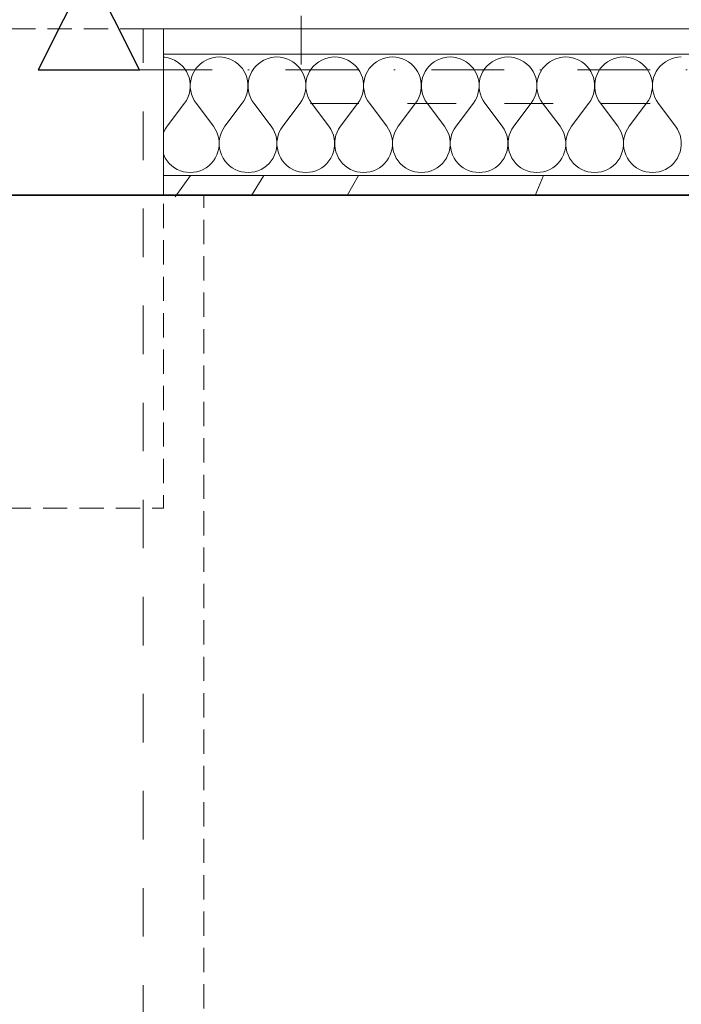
# Model space of a CAD drawing. Extents: x 180 to 4140, y 54 to 2910.
# Tile 6 of 12: x 2580 to 2743, y 2221 to 2465. Entities that reach past the tile are written whole.
import ezdxf
from ezdxf.xclip import XClip

# ---------------------------------------------------------------- set-up
doc = ezdxf.new("R2010")
doc.units = 0
doc.header["$MEASUREMENT"] = 0
doc.header["$XCLIPFRAME"] = 0
for name, pattern in [('Kropki i Kreski', [72, 36, -18, 0, -18]), ('Przerywana', [48, 24, -24]), ('Przerywana gęsta', [18, 12, -6])]:
    doc.linetypes.add(name, pattern=pattern)
for name, color, linetype in [('320-W Umeblowanie', 7, 'Continuous'), ('370-W Ściany projektowane', 7, 'Continuous'), ('460-K Stropy', 7, 'Continuous'), ('820-G Rysunki Obrazki', 7, 'Continuous'), ('850-G Znaczniki przekrój', 7, 'Continuous')]:
    doc.layers.add(name, color=color, linetype=linetype)

# ---------------------------------------------------------------- blocks, each defined once
blk = doc.blocks.new('*X2')
at = {"layer": '370-W Ściany projektowane', "color": 94, "linetype": 'Continuous', "lineweight": 0, "ltscale": 0.5}
for p, q in [((2615.68, 2455.4), (2615.38, 2455.41)), ((2616.49, 2455.25), (2615.68, 2455.4)), ((2617.29, 2455.01), (2616.49, 2455.25)), ((2618.06, 2454.68), (2617.29, 2455.01)), ((2618.78, 2454.26), (2618.06, 2454.68)), ((2619.44, 2453.77), (2618.78, 2454.26)), ((2625.2, 2454.26), (2624.53, 2453.77)), ((2625.92, 2454.68), (2625.2, 2454.26)), ((2626.68, 2455.01), (2625.92, 2454.68)), ((2627.48, 2455.25), (2626.68, 2455.01)), ((2628.3, 2455.4), (2627.48, 2455.25)), ((2629.13, 2455.44), (2628.3, 2455.4)), ((2629.96, 2455.4), (2629.13, 2455.44)), ((2630.78, 2455.25), (2629.96, 2455.4)), ((2631.58, 2455.01), (2630.78, 2455.25)), ((2632.34, 2454.68), (2631.58, 2455.01)), ((2633.06, 2454.26), (2632.34, 2454.68)), ((2633.73, 2453.77), (2633.06, 2454.26)), ((2639.49, 2454.26), (2638.82, 2453.77)), ((2640.21, 2454.68), (2639.49, 2454.26)), ((2640.97, 2455.01), (2640.21, 2454.68)), ((2641.77, 2455.25), (2640.97, 2455.01)), ((2642.59, 2455.4), (2641.77, 2455.25)), ((2643.42, 2455.44), (2642.59, 2455.4)), ((2644.25, 2455.4), (2643.42, 2455.44)), ((2645.07, 2455.25), (2644.25, 2455.4)), ((2645.86, 2455.01), (2645.07, 2455.25)), ((2646.63, 2454.68), (2645.86, 2455.01)), ((2647.35, 2454.26), (2646.63, 2454.68)), ((2648.01, 2453.77), (2647.35, 2454.26)), ((2653.77, 2454.26), (2653.1, 2453.77)), ((2654.49, 2454.68), (2653.77, 2454.26)), ((2655.26, 2455.01), (2654.49, 2454.68)), ((2656.05, 2455.25), (2655.26, 2455.01)), ((2656.87, 2455.4), (2656.05, 2455.25)), ((2657.7, 2455.44), (2656.87, 2455.4)), ((2658.53, 2455.4), (2657.7, 2455.44)), ((2659.35, 2455.25), (2658.53, 2455.4)), ((2660.15, 2455.01), (2659.35, 2455.25)), ((2660.91, 2454.68), (2660.15, 2455.01)), ((2661.63, 2454.26), (2660.91, 2454.68)), ((2662.3, 2453.77), (2661.63, 2454.26)), ((2668.06, 2454.26), (2667.39, 2453.77)), ((2668.78, 2454.68), (2668.06, 2454.26)), ((2669.54, 2455.01), (2668.78, 2454.68)), ((2670.34, 2455.25), (2669.54, 2455.01)), ((2671.16, 2455.4), (2670.34, 2455.25)), ((2671.99, 2455.44), (2671.16, 2455.4)), ((2672.82, 2455.4), (2671.99, 2455.44)), ((2673.64, 2455.25), (2672.82, 2455.4)), ((2674.43, 2455.01), (2673.64, 2455.25)), ((2675.2, 2454.68), (2674.43, 2455.01)), ((2675.92, 2454.26), (2675.2, 2454.68)), ((2676.59, 2453.77), (2675.92, 2454.26)), ((2682.34, 2454.26), (2681.68, 2453.77)), ((2683.06, 2454.68), (2682.34, 2454.26)), ((2683.83, 2455.01), (2683.06, 2454.68)), ((2684.62, 2455.25), (2683.83, 2455.01)), ((2685.44, 2455.4), (2684.62, 2455.25)), ((2686.27, 2455.44), (2685.44, 2455.4)), ((2687.1, 2455.4), (2686.27, 2455.44)), ((2687.92, 2455.25), (2687.1, 2455.4)), ((2688.72, 2455.01), (2687.92, 2455.25)), ((2689.48, 2454.68), (2688.72, 2455.01)), ((2690.2, 2454.26), (2689.48, 2454.68)), ((2690.87, 2453.77), (2690.2, 2454.26)), ((2696.63, 2454.26), (2695.96, 2453.77)), ((2697.35, 2454.68), (2696.63, 2454.26)), ((2698.11, 2455.01), (2697.35, 2454.68)), ((2698.91, 2455.25), (2698.11, 2455.01)), ((2699.73, 2455.4), (2698.91, 2455.25)), ((2700.56, 2455.44), (2699.73, 2455.4)), ((2701.39, 2455.4), (2700.56, 2455.44)), ((2702.21, 2455.25), (2701.39, 2455.4)), ((2703.01, 2455.01), (2702.21, 2455.25)), ((2703.77, 2454.68), (2703.01, 2455.01)), ((2704.49, 2454.26), (2703.77, 2454.68)), ((2705.16, 2453.77), (2704.49, 2454.26)), ((2710.91, 2454.26), (2710.25, 2453.77)), ((2711.63, 2454.68), (2710.91, 2454.26)), ((2712.4, 2455.01), (2711.63, 2454.68)), ((2713.19, 2455.25), (2712.4, 2455.01)), ((2714.01, 2455.4), (2713.19, 2455.25)), ((2714.84, 2455.44), (2714.01, 2455.4)), ((2715.68, 2455.4), (2714.84, 2455.44)), ((2716.49, 2455.25), (2715.68, 2455.4)), ((2717.29, 2455.01), (2716.49, 2455.25)), ((2718.06, 2454.68), (2717.29, 2455.01)), ((2718.78, 2454.26), (2718.06, 2454.68)), ((2719.44, 2453.77), (2718.78, 2454.26)), ((2725.2, 2454.26), (2724.53, 2453.77)), ((2725.92, 2454.68), (2725.2, 2454.26)), ((2726.68, 2455.01), (2725.92, 2454.68)), ((2727.48, 2455.25), (2726.68, 2455.01)), ((2728.3, 2455.4), (2727.48, 2455.25)), ((2729.13, 2455.44), (2728.3, 2455.4)), ((2729.96, 2455.4), (2729.13, 2455.44)), ((2730.78, 2455.25), (2729.96, 2455.4)), ((2731.58, 2455.01), (2730.78, 2455.25)), ((2732.34, 2454.68), (2731.58, 2455.01)), ((2733.06, 2454.26), (2732.34, 2454.68)), ((2733.73, 2453.77), (2733.06, 2454.26)), ((2739.49, 2454.26), (2738.82, 2453.77)), ((2740.21, 2454.68), (2739.49, 2454.26)), ((2740.97, 2455.01), (2740.21, 2454.68)), ((2741.77, 2455.25), (2740.97, 2455.01)), ((2742.59, 2455.4), (2741.77, 2455.25)), ((2743.42, 2455.44), (2742.59, 2455.4)), ((2620.05, 2453.2), (2619.44, 2453.77)), ((2620.58, 2452.56), (2620.05, 2453.2)), ((2621.04, 2451.86), (2620.58, 2452.56)), ((2621.41, 2451.12), (2621.04, 2451.86)), ((2622.94, 2451.86), (2622.57, 2451.12)), ((2623.39, 2452.56), (2622.94, 2451.86)), ((2623.93, 2453.2), (2623.39, 2452.56)), ((2624.53, 2453.77), (2623.93, 2453.2)), ((2634.33, 2453.2), (2633.73, 2453.77)), ((2634.87, 2452.56), (2634.33, 2453.2)), ((2635.32, 2451.86), (2634.87, 2452.56)), ((2635.69, 2451.12), (2635.32, 2451.86)), ((2637.22, 2451.86), (2636.85, 2451.12)), ((2637.68, 2452.56), (2637.22, 2451.86)), ((2638.21, 2453.2), (2637.68, 2452.56)), ((2638.82, 2453.77), (2638.21, 2453.2)), ((2648.62, 2453.2), (2648.01, 2453.77)), ((2649.15, 2452.56), (2648.62, 2453.2)), ((2649.61, 2451.86), (2649.15, 2452.56)), ((2649.98, 2451.12), (2649.61, 2451.86)), ((2651.51, 2451.86), (2651.14, 2451.12)), ((2651.97, 2452.56), (2651.51, 2451.86)), ((2652.5, 2453.2), (2651.97, 2452.56)), ((2653.1, 2453.77), (2652.5, 2453.2)), ((2662.9, 2453.2), (2662.3, 2453.77)), ((2663.44, 2452.56), (2662.9, 2453.2)), ((2663.89, 2451.86), (2663.44, 2452.56)), ((2664.27, 2451.12), (2663.89, 2451.86)), ((2665.8, 2451.86), (2665.42, 2451.12)), ((2666.25, 2452.56), (2665.8, 2451.86)), ((2666.79, 2453.2), (2666.25, 2452.56)), ((2667.39, 2453.77), (2666.79, 2453.2)), ((2677.19, 2453.2), (2676.59, 2453.77)), ((2677.72, 2452.56), (2677.19, 2453.2)), ((2678.18, 2451.86), (2677.72, 2452.56)), ((2678.55, 2451.12), (2678.18, 2451.86)), ((2680.08, 2451.86), (2679.71, 2451.12)), ((2680.54, 2452.56), (2680.08, 2451.86)), ((2681.07, 2453.2), (2680.54, 2452.56)), ((2681.68, 2453.77), (2681.07, 2453.2)), ((2691.48, 2453.2), (2690.87, 2453.77)), ((2692.01, 2452.56), (2691.48, 2453.2)), ((2692.47, 2451.86), (2692.01, 2452.56)), ((2692.84, 2451.12), (2692.47, 2451.86)), ((2694.37, 2451.86), (2694, 2451.12)), ((2694.82, 2452.56), (2694.37, 2451.86)), ((2695.36, 2453.2), (2694.82, 2452.56)), ((2695.96, 2453.77), (2695.36, 2453.2)), ((2705.76, 2453.2), (2705.16, 2453.77)), ((2706.29, 2452.56), (2705.76, 2453.2)), ((2706.75, 2451.86), (2706.29, 2452.56)), ((2707.12, 2451.12), (2706.75, 2451.86)), ((2708.65, 2451.86), (2708.28, 2451.12)), ((2709.11, 2452.56), (2708.65, 2451.86)), ((2709.64, 2453.2), (2709.11, 2452.56)), ((2710.25, 2453.77), (2709.64, 2453.2)), ((2720.05, 2453.2), (2719.44, 2453.77)), ((2720.58, 2452.56), (2720.05, 2453.2)), ((2721.04, 2451.86), (2720.58, 2452.56)), ((2721.41, 2451.12), (2721.04, 2451.86)), ((2722.94, 2451.86), (2722.57, 2451.12)), ((2723.39, 2452.56), (2722.94, 2451.86)), ((2723.93, 2453.2), (2723.39, 2452.56)), ((2724.53, 2453.77), (2723.93, 2453.2)), ((2734.33, 2453.2), (2733.73, 2453.77)), ((2734.87, 2452.56), (2734.33, 2453.2)), ((2735.32, 2451.86), (2734.87, 2452.56)), ((2735.69, 2451.12), (2735.32, 2451.86)), ((2737.22, 2451.86), (2736.85, 2451.12)), ((2737.68, 2452.56), (2737.22, 2451.86)), ((2738.21, 2453.2), (2737.68, 2452.56)), ((2738.82, 2453.77), (2738.21, 2453.2)), ((2621.69, 2450.34), (2621.41, 2451.12)), ((2621.88, 2449.53), (2621.69, 2450.34)), ((2621.98, 2448.7), (2621.88, 2449.53)), ((2622.09, 2449.53), (2622, 2448.7)), ((2622.28, 2450.34), (2622.09, 2449.53)), ((2622.57, 2451.12), (2622.28, 2450.34)), ((2635.98, 2450.34), (2635.69, 2451.12)), ((2636.17, 2449.53), (2635.98, 2450.34)), ((2636.26, 2448.7), (2636.17, 2449.53)), ((2636.38, 2449.53), (2636.28, 2448.7)), ((2636.57, 2450.34), (2636.38, 2449.53)), ((2636.85, 2451.12), (2636.57, 2450.34)), ((2650.26, 2450.34), (2649.98, 2451.12)), ((2650.45, 2449.53), (2650.26, 2450.34)), ((2650.55, 2448.7), (2650.45, 2449.53)), ((2650.66, 2449.53), (2650.57, 2448.7)), ((2650.85, 2450.34), (2650.66, 2449.53)), ((2651.14, 2451.12), (2650.85, 2450.34)), ((2664.55, 2450.34), (2664.27, 2451.12)), ((2664.74, 2449.53), (2664.55, 2450.34)), ((2664.83, 2448.7), (2664.74, 2449.53)), ((2664.95, 2449.53), (2664.86, 2448.7)), ((2665.14, 2450.34), (2664.95, 2449.53)), ((2665.42, 2451.12), (2665.14, 2450.34)), ((2678.83, 2450.34), (2678.55, 2451.12)), ((2679.02, 2449.53), (2678.83, 2450.34)), ((2679.12, 2448.7), (2679.02, 2449.53)), ((2679.24, 2449.53), (2679.14, 2448.7)), ((2679.43, 2450.34), (2679.24, 2449.53)), ((2679.71, 2451.12), (2679.43, 2450.34)), ((2693.12, 2450.34), (2692.84, 2451.12)), ((2693.31, 2449.53), (2693.12, 2450.34)), ((2693.41, 2448.7), (2693.31, 2449.53)), ((2693.52, 2449.53), (2693.43, 2448.7)), ((2693.71, 2450.34), (2693.52, 2449.53)), ((2694, 2451.12), (2693.71, 2450.34)), ((2707.41, 2450.34), (2707.12, 2451.12)), ((2707.6, 2449.53), (2707.41, 2450.34)), ((2707.69, 2448.7), (2707.6, 2449.53)), ((2707.81, 2449.53), (2707.71, 2448.7)), ((2708, 2450.34), (2707.81, 2449.53)), ((2708.28, 2451.12), (2708, 2450.34)), ((2721.69, 2450.34), (2721.41, 2451.12)), ((2721.88, 2449.53), (2721.69, 2450.34)), ((2721.98, 2448.7), (2721.88, 2449.53)), ((2722.09, 2449.53), (2722, 2448.7)), ((2722.28, 2450.34), (2722.09, 2449.53)), ((2722.57, 2451.12), (2722.28, 2450.34)), ((2735.98, 2450.34), (2735.69, 2451.12)), ((2736.17, 2449.53), (2735.98, 2450.34)), ((2736.26, 2448.7), (2736.17, 2449.53)), ((2736.38, 2449.53), (2736.28, 2448.7)), ((2736.57, 2450.34), (2736.38, 2449.53)), ((2736.85, 2451.12), (2736.57, 2450.34)), ((2621.68, 2446.23), (2621.88, 2447.04)), ((2621.88, 2447.04), (2621.97, 2447.87)), ((2621.97, 2447.87), (2621.98, 2448.7)), ((2622, 2448.7), (2622, 2447.87)), ((2622, 2447.87), (2622.1, 2447.04)), ((2622.1, 2447.04), (2622.29, 2446.23)), ((2635.97, 2446.23), (2636.16, 2447.04)), ((2636.16, 2447.04), (2636.26, 2447.87)), ((2636.26, 2447.87), (2636.26, 2448.7)), ((2636.28, 2448.7), (2636.29, 2447.87)), ((2636.29, 2447.87), (2636.39, 2447.04)), ((2636.39, 2447.04), (2636.58, 2446.23)), ((2650.25, 2446.23), (2650.45, 2447.04)), ((2650.45, 2447.04), (2650.55, 2447.87)), ((2650.55, 2447.87), (2650.55, 2448.7)), ((2650.57, 2448.7), (2650.57, 2447.87)), ((2650.57, 2447.87), (2650.67, 2447.04)), ((2650.67, 2447.04), (2650.87, 2446.23)), ((2664.54, 2446.23), (2664.73, 2447.04)), ((2664.73, 2447.04), (2664.83, 2447.87)), ((2664.83, 2447.87), (2664.83, 2448.7)), ((2664.86, 2448.7), (2664.86, 2447.87)), ((2664.86, 2447.87), (2664.96, 2447.04)), ((2664.96, 2447.04), (2665.15, 2446.23)), ((2678.82, 2446.23), (2679.02, 2447.04)), ((2679.02, 2447.04), (2679.12, 2447.87)), ((2679.12, 2447.87), (2679.12, 2448.7)), ((2679.14, 2448.7), (2679.14, 2447.87)), ((2679.14, 2447.87), (2679.24, 2447.04)), ((2679.24, 2447.04), (2679.44, 2446.23)), ((2693.11, 2446.23), (2693.3, 2447.04)), ((2693.3, 2447.04), (2693.4, 2447.87)), ((2693.4, 2447.87), (2693.41, 2448.7)), ((2693.43, 2448.7), (2693.43, 2447.87)), ((2693.43, 2447.87), (2693.53, 2447.04)), ((2693.53, 2447.04), (2693.72, 2446.23)), ((2707.4, 2446.23), (2707.59, 2447.04)), ((2707.59, 2447.04), (2707.69, 2447.87)), ((2707.69, 2447.87), (2707.69, 2448.7)), ((2707.71, 2448.7), (2707.72, 2447.87)), ((2707.72, 2447.87), (2707.81, 2447.04)), ((2707.81, 2447.04), (2708.01, 2446.23)), ((2721.68, 2446.23), (2721.88, 2447.04)), ((2721.88, 2447.04), (2721.97, 2447.87)), ((2721.97, 2447.87), (2721.98, 2448.7)), ((2722, 2448.7), (2722, 2447.87)), ((2722, 2447.87), (2722.1, 2447.04)), ((2722.1, 2447.04), (2722.29, 2446.23)), ((2735.97, 2446.23), (2736.16, 2447.04)), ((2736.16, 2447.04), (2736.26, 2447.87)), ((2736.26, 2447.87), (2736.26, 2448.7)), ((2736.28, 2448.7), (2736.29, 2447.87)), ((2736.29, 2447.87), (2736.39, 2447.04)), ((2736.39, 2447.04), (2736.58, 2446.23)), ((2620.56, 2444.02), (2621.02, 2444.71)), ((2621.02, 2444.71), (2621.39, 2445.45)), ((2621.39, 2445.45), (2621.68, 2446.23)), ((2622.29, 2446.23), (2622.58, 2445.45)), ((2622.58, 2445.45), (2622.96, 2444.71)), ((2622.96, 2444.71), (2623.42, 2444.02)), ((2634.84, 2444.02), (2635.3, 2444.71)), ((2635.3, 2444.71), (2635.68, 2445.45)), ((2635.68, 2445.45), (2635.97, 2446.23)), ((2636.58, 2446.23), (2636.87, 2445.45)), ((2636.87, 2445.45), (2637.24, 2444.71)), ((2637.24, 2444.71), (2637.7, 2444.02)), ((2649.13, 2444.02), (2649.59, 2444.71)), ((2649.59, 2444.71), (2649.97, 2445.45)), ((2649.97, 2445.45), (2650.25, 2446.23)), ((2650.87, 2446.23), (2651.15, 2445.45)), ((2651.15, 2445.45), (2651.53, 2444.71)), ((2651.53, 2444.71), (2651.99, 2444.02)), ((2663.42, 2444.02), (2663.88, 2444.71)), ((2663.88, 2444.71), (2664.25, 2445.45)), ((2664.25, 2445.45), (2664.54, 2446.23)), ((2665.15, 2446.23), (2665.44, 2445.45)), ((2665.44, 2445.45), (2665.81, 2444.71)), ((2665.81, 2444.71), (2666.27, 2444.02)), ((2677.7, 2444.02), (2678.16, 2444.71)), ((2678.16, 2444.71), (2678.54, 2445.45)), ((2678.54, 2445.45), (2678.82, 2446.23)), ((2679.44, 2446.23), (2679.72, 2445.45)), ((2679.72, 2445.45), (2680.1, 2444.71)), ((2680.1, 2444.71), (2680.56, 2444.02)), ((2691.99, 2444.02), (2692.45, 2444.71)), ((2692.45, 2444.71), (2692.82, 2445.45)), ((2692.82, 2445.45), (2693.11, 2446.23)), ((2693.72, 2446.23), (2694.01, 2445.45)), ((2694.01, 2445.45), (2694.39, 2444.71)), ((2694.39, 2444.71), (2694.84, 2444.02)), ((2706.27, 2444.02), (2706.73, 2444.71)), ((2706.73, 2444.71), (2707.11, 2445.45)), ((2707.11, 2445.45), (2707.4, 2446.23)), ((2708.01, 2446.23), (2708.3, 2445.45)), ((2708.3, 2445.45), (2708.67, 2444.71)), ((2708.67, 2444.71), (2709.13, 2444.02)), ((2720.56, 2444.02), (2721.02, 2444.71)), ((2721.02, 2444.71), (2721.39, 2445.45)), ((2721.39, 2445.45), (2721.68, 2446.23)), ((2722.29, 2446.23), (2722.58, 2445.45)), ((2722.58, 2445.45), (2722.96, 2444.71)), ((2722.96, 2444.71), (2723.42, 2444.02)), ((2734.84, 2444.02), (2735.3, 2444.71)), ((2735.3, 2444.71), (2735.68, 2445.45)), ((2735.68, 2445.45), (2735.97, 2446.23)), ((2736.58, 2446.23), (2736.87, 2445.45)), ((2736.87, 2445.45), (2737.24, 2444.71)), ((2737.24, 2444.71), (2737.7, 2444.02)), ((2616.27, 2438.3), (2620.56, 2444.02)), ((2627.7, 2438.3), (2623.42, 2444.02)), ((2630.56, 2438.3), (2634.84, 2444.02)), ((2641.99, 2438.3), (2637.7, 2444.02)), ((2644.84, 2438.3), (2649.13, 2444.02)), ((2656.27, 2438.3), (2651.99, 2444.02)), ((2659.13, 2438.3), (2663.42, 2444.02)), ((2670.56, 2438.3), (2666.27, 2444.02)), ((2673.42, 2438.3), (2677.7, 2444.02)), ((2684.84, 2438.3), (2680.56, 2444.02)), ((2687.7, 2438.3), (2691.99, 2444.02)), ((2699.13, 2438.3), (2694.84, 2444.02)), ((2701.99, 2438.3), (2706.27, 2444.02)), ((2713.42, 2438.3), (2709.13, 2444.02)), ((2716.27, 2438.3), (2720.56, 2444.02)), ((2727.7, 2438.3), (2723.42, 2444.02)), ((2730.56, 2438.3), (2734.84, 2444.02)), ((2741.99, 2438.3), (2737.7, 2444.02)), ((2615.44, 2436.87), (2615.38, 2436.71)), ((2615.81, 2437.61), (2615.44, 2436.87)), ((2616.27, 2438.3), (2615.81, 2437.61)), ((2628.16, 2437.61), (2627.7, 2438.3)), ((2628.54, 2436.87), (2628.16, 2437.61)), ((2628.82, 2436.08), (2628.54, 2436.87)), ((2629.72, 2436.87), (2629.44, 2436.08)), ((2630.1, 2437.61), (2629.72, 2436.87)), ((2630.56, 2438.3), (2630.1, 2437.61)), ((2642.45, 2437.61), (2641.99, 2438.3)), ((2642.82, 2436.87), (2642.45, 2437.61)), ((2643.11, 2436.08), (2642.82, 2436.87)), ((2644.01, 2436.87), (2643.72, 2436.08)), ((2644.39, 2437.61), (2644.01, 2436.87)), ((2644.84, 2438.3), (2644.39, 2437.61)), ((2656.73, 2437.61), (2656.27, 2438.3)), ((2657.11, 2436.87), (2656.73, 2437.61)), ((2657.4, 2436.08), (2657.11, 2436.87)), ((2658.3, 2436.87), (2658.01, 2436.08)), ((2658.67, 2437.61), (2658.3, 2436.87)), ((2659.13, 2438.3), (2658.67, 2437.61)), ((2671.02, 2437.61), (2670.56, 2438.3)), ((2671.39, 2436.87), (2671.02, 2437.61)), ((2671.68, 2436.08), (2671.39, 2436.87)), ((2672.58, 2436.87), (2672.29, 2436.08)), ((2672.96, 2437.61), (2672.58, 2436.87)), ((2673.42, 2438.3), (2672.96, 2437.61)), ((2685.3, 2437.61), (2684.84, 2438.3)), ((2685.68, 2436.87), (2685.3, 2437.61)), ((2685.97, 2436.08), (2685.68, 2436.87)), ((2686.87, 2436.87), (2686.58, 2436.08)), ((2687.24, 2437.61), (2686.87, 2436.87)), ((2687.7, 2438.3), (2687.24, 2437.61)), ((2699.59, 2437.61), (2699.13, 2438.3)), ((2699.97, 2436.87), (2699.59, 2437.61)), ((2700.25, 2436.08), (2699.97, 2436.87)), ((2701.15, 2436.87), (2700.87, 2436.08)), ((2701.53, 2437.61), (2701.15, 2436.87)), ((2701.99, 2438.3), (2701.53, 2437.61)), ((2713.88, 2437.61), (2713.42, 2438.3)), ((2714.25, 2436.87), (2713.88, 2437.61)), ((2714.54, 2436.08), (2714.25, 2436.87)), ((2715.44, 2436.87), (2715.15, 2436.08)), ((2715.81, 2437.61), (2715.44, 2436.87)), ((2716.27, 2438.3), (2715.81, 2437.61)), ((2728.16, 2437.61), (2727.7, 2438.3)), ((2728.54, 2436.87), (2728.16, 2437.61)), ((2728.82, 2436.08), (2728.54, 2436.87)), ((2729.72, 2436.87), (2729.44, 2436.08)), ((2730.1, 2437.61), (2729.72, 2436.87)), ((2730.56, 2438.3), (2730.1, 2437.61)), ((2742.45, 2437.61), (2741.99, 2438.3)), ((2742.82, 2436.87), (2742.45, 2437.61)), ((2743.11, 2436.08), (2742.82, 2436.87)), ((2629.02, 2435.28), (2628.82, 2436.08)), ((2629.12, 2434.45), (2629.02, 2435.28)), ((2629.12, 2433.62), (2629.12, 2434.45)), ((2629.24, 2435.28), (2629.14, 2434.45)), ((2629.14, 2434.45), (2629.14, 2433.62)), ((2629.44, 2436.08), (2629.24, 2435.28)), ((2643.3, 2435.28), (2643.11, 2436.08)), ((2643.4, 2434.45), (2643.3, 2435.28)), ((2643.41, 2433.62), (2643.4, 2434.45)), ((2643.53, 2435.28), (2643.43, 2434.45)), ((2643.43, 2434.45), (2643.43, 2433.62)), ((2643.72, 2436.08), (2643.53, 2435.28)), ((2657.59, 2435.28), (2657.4, 2436.08)), ((2657.69, 2434.45), (2657.59, 2435.28)), ((2657.69, 2433.62), (2657.69, 2434.45)), ((2657.72, 2434.45), (2657.71, 2433.62)), ((2657.81, 2435.28), (2657.72, 2434.45)), ((2658.01, 2436.08), (2657.81, 2435.28)), ((2671.88, 2435.28), (2671.68, 2436.08)), ((2671.97, 2434.45), (2671.88, 2435.28)), ((2671.98, 2433.62), (2671.97, 2434.45)), ((2672.1, 2435.28), (2672, 2434.45)), ((2672, 2434.45), (2672, 2433.62)), ((2672.29, 2436.08), (2672.1, 2435.28)), ((2686.16, 2435.28), (2685.97, 2436.08)), ((2686.26, 2434.45), (2686.16, 2435.28)), ((2686.26, 2433.62), (2686.26, 2434.45)), ((2686.29, 2434.45), (2686.28, 2433.62)), ((2686.39, 2435.28), (2686.29, 2434.45)), ((2686.58, 2436.08), (2686.39, 2435.28)), ((2700.45, 2435.28), (2700.25, 2436.08)), ((2700.55, 2434.45), (2700.45, 2435.28)), ((2700.55, 2433.62), (2700.55, 2434.45)), ((2700.67, 2435.28), (2700.57, 2434.45)), ((2700.57, 2434.45), (2700.57, 2433.62)), ((2700.87, 2436.08), (2700.67, 2435.28)), ((2714.73, 2435.28), (2714.54, 2436.08)), ((2714.83, 2434.45), (2714.73, 2435.28)), ((2714.83, 2433.62), (2714.83, 2434.45)), ((2714.96, 2435.28), (2714.86, 2434.45)), ((2714.86, 2434.45), (2714.86, 2433.62)), ((2715.15, 2436.08), (2714.96, 2435.28)), ((2729.02, 2435.28), (2728.82, 2436.08)), ((2729.12, 2434.45), (2729.02, 2435.28)), ((2729.12, 2433.62), (2729.12, 2434.45)), ((2729.24, 2435.28), (2729.14, 2434.45)), ((2729.14, 2434.45), (2729.14, 2433.62)), ((2729.44, 2436.08), (2729.24, 2435.28)), ((2743.3, 2435.28), (2743.11, 2436.08)), ((2743.4, 2434.45), (2743.3, 2435.28)), ((2743.41, 2433.62), (2743.4, 2434.45)), ((2628.55, 2431.2), (2628.83, 2431.98)), ((2628.83, 2431.98), (2629.02, 2432.79)), ((2629.02, 2432.79), (2629.12, 2433.62)), ((2629.14, 2433.62), (2629.24, 2432.79)), ((2629.24, 2432.79), (2629.43, 2431.98)), ((2629.43, 2431.98), (2629.71, 2431.2)), ((2642.84, 2431.2), (2643.12, 2431.98)), ((2643.12, 2431.98), (2643.31, 2432.79)), ((2643.31, 2432.79), (2643.41, 2433.62)), ((2643.43, 2433.62), (2643.52, 2432.79)), ((2643.52, 2432.79), (2643.71, 2431.98)), ((2643.71, 2431.98), (2644, 2431.2)), ((2657.12, 2431.2), (2657.41, 2431.98)), ((2657.41, 2431.98), (2657.6, 2432.79)), ((2657.6, 2432.79), (2657.69, 2433.62)), ((2657.71, 2433.62), (2657.81, 2432.79)), ((2657.81, 2432.79), (2658, 2431.98)), ((2658, 2431.98), (2658.28, 2431.2)), ((2671.41, 2431.2), (2671.69, 2431.98)), ((2671.69, 2431.98), (2671.88, 2432.79)), ((2671.88, 2432.79), (2671.98, 2433.62)), ((2672, 2433.62), (2672.09, 2432.79)), ((2672.09, 2432.79), (2672.28, 2431.98)), ((2672.28, 2431.98), (2672.57, 2431.2)), ((2685.69, 2431.2), (2685.98, 2431.98)), ((2685.98, 2431.98), (2686.17, 2432.79)), ((2686.17, 2432.79), (2686.26, 2433.62)), ((2686.28, 2433.62), (2686.38, 2432.79)), ((2686.38, 2432.79), (2686.57, 2431.98)), ((2686.57, 2431.98), (2686.85, 2431.2)), ((2699.98, 2431.2), (2700.26, 2431.98)), ((2700.26, 2431.98), (2700.45, 2432.79)), ((2700.45, 2432.79), (2700.55, 2433.62)), ((2700.57, 2433.62), (2700.66, 2432.79)), ((2700.66, 2432.79), (2700.85, 2431.98)), ((2700.85, 2431.98), (2701.14, 2431.2)), ((2714.27, 2431.2), (2714.55, 2431.98)), ((2714.55, 2431.98), (2714.74, 2432.79)), ((2714.74, 2432.79), (2714.83, 2433.62)), ((2714.86, 2433.62), (2714.95, 2432.79)), ((2714.95, 2432.79), (2715.14, 2431.98)), ((2715.14, 2431.98), (2715.42, 2431.2)), ((2728.55, 2431.2), (2728.83, 2431.98)), ((2728.83, 2431.98), (2729.02, 2432.79)), ((2729.02, 2432.79), (2729.12, 2433.62)), ((2729.14, 2433.62), (2729.24, 2432.79)), ((2729.24, 2432.79), (2729.43, 2431.98)), ((2729.43, 2431.98), (2729.71, 2431.2)), ((2742.84, 2431.2), (2743.12, 2431.98)), ((2743.12, 2431.98), (2743.31, 2432.79)), ((2743.31, 2432.79), (2743.41, 2433.62)), ((2615.38, 2431.31), (2615.42, 2431.2)), ((2615.42, 2431.2), (2615.8, 2430.45)), ((2615.8, 2430.45), (2616.25, 2429.76)), ((2616.25, 2429.76), (2616.79, 2429.12)), ((2627.19, 2429.12), (2627.72, 2429.76)), ((2627.72, 2429.76), (2628.18, 2430.45)), ((2628.18, 2430.45), (2628.55, 2431.2)), ((2629.71, 2431.2), (2630.08, 2430.45)), ((2630.08, 2430.45), (2630.54, 2429.76)), ((2630.54, 2429.76), (2631.07, 2429.12)), ((2641.48, 2429.12), (2642.01, 2429.76)), ((2642.01, 2429.76), (2642.47, 2430.45)), ((2642.47, 2430.45), (2642.84, 2431.2)), ((2644, 2431.2), (2644.37, 2430.45)), ((2644.37, 2430.45), (2644.82, 2429.76)), ((2644.82, 2429.76), (2645.36, 2429.12)), ((2655.76, 2429.12), (2656.29, 2429.76)), ((2656.29, 2429.76), (2656.75, 2430.45)), ((2656.75, 2430.45), (2657.12, 2431.2)), ((2658.28, 2431.2), (2658.65, 2430.45)), ((2658.65, 2430.45), (2659.11, 2429.76)), ((2659.11, 2429.76), (2659.64, 2429.12)), ((2670.05, 2429.12), (2670.58, 2429.76)), ((2670.58, 2429.76), (2671.04, 2430.45)), ((2671.04, 2430.45), (2671.41, 2431.2)), ((2672.57, 2431.2), (2672.94, 2430.45)), ((2672.94, 2430.45), (2673.39, 2429.76)), ((2673.39, 2429.76), (2673.93, 2429.12)), ((2684.33, 2429.12), (2684.87, 2429.76)), ((2684.87, 2429.76), (2685.32, 2430.45)), ((2685.32, 2430.45), (2685.69, 2431.2)), ((2686.85, 2431.2), (2687.22, 2430.45)), ((2687.22, 2430.45), (2687.68, 2429.76)), ((2687.68, 2429.76), (2688.21, 2429.12)), ((2698.62, 2429.12), (2699.15, 2429.76)), ((2699.15, 2429.76), (2699.61, 2430.45)), ((2699.61, 2430.45), (2699.98, 2431.2)), ((2701.14, 2431.2), (2701.51, 2430.45)), ((2701.51, 2430.45), (2701.97, 2429.76)), ((2701.97, 2429.76), (2702.5, 2429.12)), ((2712.9, 2429.12), (2713.44, 2429.76)), ((2713.44, 2429.76), (2713.89, 2430.45)), ((2713.89, 2430.45), (2714.27, 2431.2)), ((2715.42, 2431.2), (2715.8, 2430.45)), ((2715.8, 2430.45), (2716.25, 2429.76)), ((2716.25, 2429.76), (2716.79, 2429.12)), ((2727.19, 2429.12), (2727.72, 2429.76)), ((2727.72, 2429.76), (2728.18, 2430.45)), ((2728.18, 2430.45), (2728.55, 2431.2)), ((2729.71, 2431.2), (2730.08, 2430.45)), ((2730.08, 2430.45), (2730.54, 2429.76)), ((2730.54, 2429.76), (2731.07, 2429.12)), ((2741.48, 2429.12), (2742.01, 2429.76)), ((2742.01, 2429.76), (2742.47, 2430.45)), ((2742.47, 2430.45), (2742.84, 2431.2)), ((2616.79, 2429.12), (2617.39, 2428.55)), ((2617.39, 2428.55), (2618.06, 2428.05)), ((2618.06, 2428.05), (2618.78, 2427.63)), ((2618.78, 2427.63), (2619.54, 2427.3)), ((2619.54, 2427.3), (2620.34, 2427.07)), ((2623.64, 2427.07), (2624.43, 2427.3)), ((2624.43, 2427.3), (2625.2, 2427.63)), ((2625.2, 2427.63), (2625.92, 2428.05)), ((2625.92, 2428.05), (2626.59, 2428.55)), ((2626.59, 2428.55), (2627.19, 2429.12)), ((2631.07, 2429.12), (2631.68, 2428.55)), ((2631.68, 2428.55), (2632.34, 2428.05)), ((2632.34, 2428.05), (2633.06, 2427.63)), ((2633.06, 2427.63), (2633.83, 2427.3)), ((2633.83, 2427.3), (2634.62, 2427.07)), ((2637.92, 2427.07), (2638.72, 2427.3)), ((2638.72, 2427.3), (2639.48, 2427.63)), ((2639.48, 2427.63), (2640.2, 2428.05)), ((2640.2, 2428.05), (2640.87, 2428.55)), ((2640.87, 2428.55), (2641.48, 2429.12)), ((2645.36, 2429.12), (2645.96, 2428.55)), ((2645.96, 2428.55), (2646.63, 2428.05)), ((2646.63, 2428.05), (2647.35, 2427.63)), ((2647.35, 2427.63), (2648.11, 2427.3)), ((2648.11, 2427.3), (2648.91, 2427.07)), ((2652.21, 2427.07), (2653.01, 2427.3)), ((2653.01, 2427.3), (2653.77, 2427.63)), ((2653.77, 2427.63), (2654.49, 2428.05)), ((2654.49, 2428.05), (2655.16, 2428.55)), ((2655.16, 2428.55), (2655.76, 2429.12)), ((2659.64, 2429.12), (2660.25, 2428.55)), ((2660.25, 2428.55), (2660.91, 2428.05)), ((2660.91, 2428.05), (2661.63, 2427.63)), ((2661.63, 2427.63), (2662.4, 2427.3)), ((2662.4, 2427.3), (2663.19, 2427.07)), ((2666.49, 2427.07), (2667.29, 2427.3)), ((2667.29, 2427.3), (2668.06, 2427.63)), ((2668.06, 2427.63), (2668.78, 2428.05)), ((2668.78, 2428.05), (2669.44, 2428.55)), ((2669.44, 2428.55), (2670.05, 2429.12)), ((2673.93, 2429.12), (2674.53, 2428.55)), ((2674.53, 2428.55), (2675.2, 2428.05)), ((2675.2, 2428.05), (2675.92, 2427.63)), ((2675.92, 2427.63), (2676.68, 2427.3)), ((2676.68, 2427.3), (2677.48, 2427.07)), ((2680.78, 2427.07), (2681.58, 2427.3)), ((2681.58, 2427.3), (2682.34, 2427.63)), ((2682.34, 2427.63), (2683.06, 2428.05)), ((2683.06, 2428.05), (2683.73, 2428.55)), ((2683.73, 2428.55), (2684.33, 2429.12)), ((2688.21, 2429.12), (2688.82, 2428.55)), ((2688.82, 2428.55), (2689.49, 2428.05)), ((2689.49, 2428.05), (2690.21, 2427.63)), ((2690.21, 2427.63), (2690.97, 2427.3)), ((2690.97, 2427.3), (2691.77, 2427.07)), ((2695.07, 2427.07), (2695.86, 2427.3)), ((2695.86, 2427.3), (2696.63, 2427.63)), ((2696.63, 2427.63), (2697.35, 2428.05)), ((2697.35, 2428.05), (2698.01, 2428.55)), ((2698.01, 2428.55), (2698.62, 2429.12)), ((2702.5, 2429.12), (2703.1, 2428.55)), ((2703.1, 2428.55), (2703.77, 2428.05)), ((2703.77, 2428.05), (2704.49, 2427.63)), ((2704.49, 2427.63), (2705.26, 2427.3)), ((2705.26, 2427.3), (2706.05, 2427.07)), ((2709.35, 2427.07), (2710.15, 2427.3)), ((2710.15, 2427.3), (2710.91, 2427.63)), ((2710.91, 2427.63), (2711.63, 2428.05)), ((2711.63, 2428.05), (2712.3, 2428.55)), ((2712.3, 2428.55), (2712.9, 2429.12)), ((2716.79, 2429.12), (2717.39, 2428.55)), ((2717.39, 2428.55), (2718.06, 2428.05)), ((2718.06, 2428.05), (2718.78, 2427.63)), ((2718.78, 2427.63), (2719.54, 2427.3)), ((2719.54, 2427.3), (2720.34, 2427.07)), ((2723.64, 2427.07), (2724.43, 2427.3)), ((2724.43, 2427.3), (2725.2, 2427.63)), ((2725.2, 2427.63), (2725.92, 2428.05)), ((2725.92, 2428.05), (2726.59, 2428.55)), ((2726.59, 2428.55), (2727.19, 2429.12)), ((2731.07, 2429.12), (2731.68, 2428.55)), ((2731.68, 2428.55), (2732.34, 2428.05)), ((2732.34, 2428.05), (2733.06, 2427.63)), ((2733.06, 2427.63), (2733.83, 2427.3)), ((2733.83, 2427.3), (2734.62, 2427.07)), ((2737.92, 2427.07), (2738.72, 2427.3)), ((2738.72, 2427.3), (2739.48, 2427.63)), ((2739.48, 2427.63), (2740.2, 2428.05)), ((2740.2, 2428.05), (2740.87, 2428.55)), ((2740.87, 2428.55), (2741.48, 2429.12)), ((2620.34, 2427.07), (2621.16, 2426.92)), ((2621.16, 2426.92), (2621.99, 2426.87)), ((2621.99, 2426.87), (2622.82, 2426.92)), ((2622.82, 2426.92), (2623.64, 2427.07)), ((2634.62, 2427.07), (2635.44, 2426.92)), ((2635.44, 2426.92), (2636.27, 2426.87)), ((2636.27, 2426.87), (2637.1, 2426.92)), ((2637.1, 2426.92), (2637.92, 2427.07)), ((2648.91, 2427.07), (2649.73, 2426.92)), ((2649.73, 2426.92), (2650.56, 2426.87)), ((2650.56, 2426.87), (2651.39, 2426.92)), ((2651.39, 2426.92), (2652.21, 2427.07)), ((2663.19, 2427.07), (2664.01, 2426.92)), ((2664.01, 2426.92), (2664.84, 2426.87)), ((2664.84, 2426.87), (2665.68, 2426.92)), ((2665.68, 2426.92), (2666.49, 2427.07)), ((2677.48, 2427.07), (2678.3, 2426.92)), ((2678.3, 2426.92), (2679.13, 2426.87)), ((2679.13, 2426.87), (2679.96, 2426.92)), ((2679.96, 2426.92), (2680.78, 2427.07)), ((2691.77, 2427.07), (2692.59, 2426.92)), ((2692.59, 2426.92), (2693.42, 2426.87)), ((2693.42, 2426.87), (2694.25, 2426.92)), ((2694.25, 2426.92), (2695.07, 2427.07)), ((2706.05, 2427.07), (2706.87, 2426.92)), ((2706.87, 2426.92), (2707.7, 2426.87)), ((2707.7, 2426.87), (2708.53, 2426.92)), ((2708.53, 2426.92), (2709.35, 2427.07)), ((2720.34, 2427.07), (2721.16, 2426.92)), ((2721.16, 2426.92), (2721.99, 2426.87)), ((2721.99, 2426.87), (2722.82, 2426.92)), ((2722.82, 2426.92), (2723.64, 2427.07)), ((2734.62, 2427.07), (2735.44, 2426.92)), ((2735.44, 2426.92), (2736.27, 2426.87)), ((2736.27, 2426.87), (2737.1, 2426.92)), ((2737.1, 2426.92), (2737.92, 2427.07))]:
    blk.add_line(p, q, dxfattribs=at)
blk = doc.blocks.new('*X3')
at = {"layer": '320-W Umeblowanie', "color": 94, "linetype": 'Continuous', "lineweight": 0, "ltscale": 0.5}
for p, q in [((2618.22, 2420.86), (2622.05, 2426.16)), ((2637.09, 2421.16), (2640.18, 2426.16)), ((2660.79, 2421.16), (2663.62, 2426.16)), ((2707.26, 2421.16), (2709.37, 2426.16)), ((2748.35, 2426.16), (2745.19, 2421.16)), ((2769.02, 2423.51), (2770.82, 2426.16)), ((2777.97, 2421.16), (2781.23, 2426.16)), ((2798.36, 2421.16), (2801.52, 2426.16)), ((2832.81, 2421.16), (2835.87, 2426.16)), ((2878.55, 2426.16), (2876.51, 2421.16)), ((2902.67, 2426.16), (2901.92, 2424.5)), ((2921.2, 2421.26), (2923.69, 2425.22)), ((2923.69, 2425.22), (2924.29, 2426.16)), ((2767.33, 2421.16), (2769.02, 2423.51)), ((2901.92, 2424.5), (2900.36, 2421.16))]:
    blk.add_line(p, q, dxfattribs=at)
blk = doc.blocks.new('Rysunek_1_1', base_point=(1129.13, 2521.41))
at = {"layer": '370-W Ściany projektowane', "linetype": 'Continuous', "lineweight": 0}
h = blk.add_hatch(dxfattribs=at)
h.set_pattern_fill('Gips_0001', color=94, style=0, pattern_type=2)
h.set_pattern_definition([(0, (1129.13, 2521.408), (0, 37.5), [0, -37.5])])
h.paths.add_polyline_path([(2934.38, 2462.41), (2615.38, 2462.41), (2615.38, 2456.16), (2934.38, 2456.16)])
at = {"layer": '320-W Umeblowanie', "color": 94, "linetype": 'Continuous', "lineweight": 0, "ltscale": 0.5, "flags": 128}
for points in [[(1660.56, 2593.91), (1660.56, 2421.16), (2615.38, 2421.16), (2615.38, 2462.37), (3084.38, 2462.37), (3084.38, 2593.91)], [(1699.31, 2073.89), (1699.31, 2421.36), (2762.5, 2421.36), (2762.5, 2073.89)]]:
    blk.add_lwpolyline(points, close=True, dxfattribs=at)
at = {"layer": '320-W Umeblowanie', "color": 94, "linetype": 'Przerywana gęsta', "lineweight": 0, "ltscale": 0.5, "flags": 128}
for points in [[(1804.24, 2543.91), (1804.24, 2421.16), (2934.38, 2421.16), (2934.38, 2543.91)], [(1199.57, 2343.91), (2615.38, 2343.91), (2615.38, 2462.41), (1199.57, 2462.41)], [(2934.38, 2421.16), (2625.38, 2421.16), (2625.38, 1701.16), (2934.38, 1701.16)]]:
    blk.add_lwpolyline(points, close=True, dxfattribs=at)
at = {"layer": '320-W Umeblowanie', "color": 94, "linetype": 'Continuous', "lineweight": 0, "ltscale": 0.5, "flags": 128}
for points in [[(2934.38, 2426.16), (2615.38, 2426.16)], [(2615.38, 2426.16), (2615.38, 2421.16)], [(2615.38, 2421.16), (2934.38, 2421.16)]]:
    blk.add_lwpolyline(points, dxfattribs=at)
at = {"layer": '370-W Ściany projektowane', "color": 94, "linetype": 'Continuous', "lineweight": 0, "ltscale": 0.5}
blk.add_line((2934.38, 2456.16), (2615.38, 2456.16), dxfattribs=at)
at = {"layer": '370-W Ściany projektowane', "color": 94, "linetype": 'Continuous', "lineweight": 0, "ltscale": 0.5, "flags": 128}
for points in [[(2934.38, 2462.41), (2615.38, 2462.41)], [(2615.38, 2456.16), (2615.38, 2462.41)], [(2615.38, 2426.16), (2615.38, 2456.16)], [(2615.38, 2426.16), (2934.38, 2426.16)]]:
    blk.add_lwpolyline(points, dxfattribs=at)
at = {"layer": '460-K Stropy', "color": 7, "linetype": 'Przerywana', "lineweight": 13, "ltscale": 0.5, "flags": 128}
blk.add_lwpolyline([(2649.38, 2849.58), (2649.38, 2443.91), (2949.38, 2443.91), (3225.46, 2443.91)], dxfattribs=at)
at = {"layer": '460-K Stropy', "color": 94, "linetype": 'Przerywana', "lineweight": 0, "ltscale": 0.5, "flags": 128}
blk.add_lwpolyline([(2610.36, 538.91), (2934.38, 538.91), (2934.38, 2462.41), (2610.36, 2462.41)], close=True, dxfattribs=at)
at = {"layer": '820-G Rysunki Obrazki', "color": 154, "linetype": 'Continuous', "lineweight": 13, "ltscale": 0.5}
blk.add_line((2752.5, 2421.36), (2478.26, 2421.36), dxfattribs=at)
at = {"layer": '850-G Znaczniki przekrój', "color": 7, "linetype": 'Kropki i Kreski', "lineweight": 13, "ltscale": 0.5}
blk.add_line((2609.41, 2452.24), (3225.46, 2452.24), dxfattribs=at)
at = {"layer": '850-G Znaczniki przekrój', "color": 7, "linetype": 'Continuous', "lineweight": 25, "ltscale": 0.5, "flags": 128}
blk.add_lwpolyline([(2584.41, 2452.24), (2609.41, 2452.24), (2596.91, 2477.24)], close=True, dxfattribs=at)
at = {"color": 7, "linetype": 'Continuous', "lineweight": 13, "ltscale": 0.5}
for name in ['*X2', '*X3']:
    blk.add_blockref(name, (0, 0), dxfattribs=at)

msp = doc.modelspace()

# ---------------------------------------------------------------- block references
at = {"layer": '820-G Rysunki Obrazki', "color": 7, "linetype": 'Continuous', "lineweight": 13, "ltscale": 0.1}
ref = msp.add_blockref('Rysunek_1_1', (1129.13, 2521.41), dxfattribs=at)
XClip(ref).set_block_clipping_path([(216.0832654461, 125.6679593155), (3065.1539010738, 125.6679593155), (3065.1539010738, 275.8400681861), (3113.6815084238, 275.8400681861), (3113.6815084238, 2408.3642623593), (3225.4579691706, 2408.3642623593), (3225.4579691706, 2849.5810302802), (216.0832654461, 2849.5810302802)])

doc.saveas('drawing.dxf')
